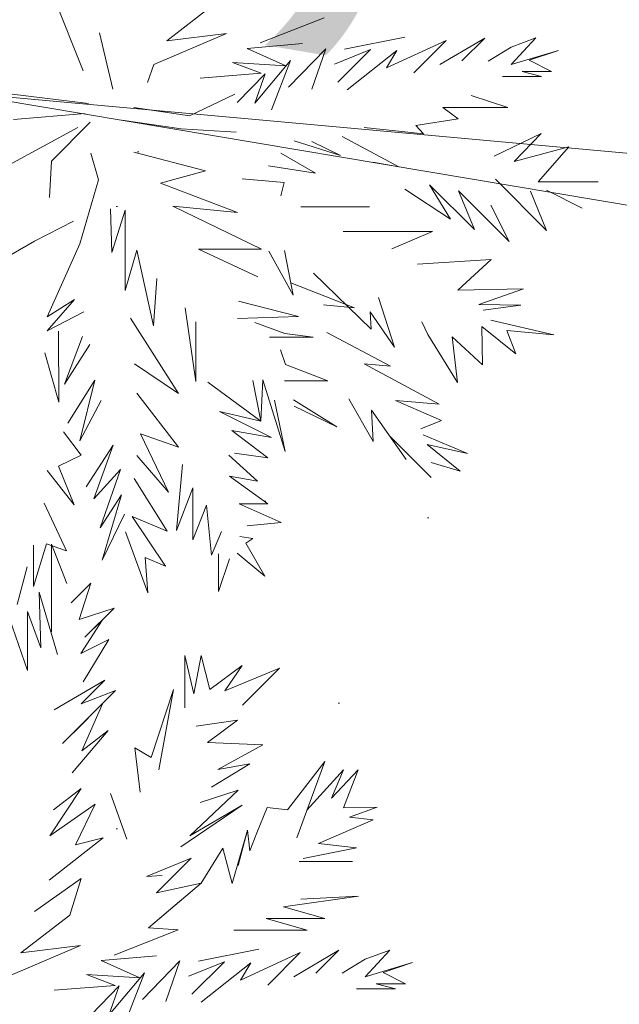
# Model space of a CAD drawing. Header units: millimetres. Extents: x 6487905018 to 6488192500, y 5882180700 to 5882375224.
# Tile 139 of 256: x 6488051770 to 6488052689, y 5882250765 to 5882252275. Entities that reach past the tile are written whole.
import ezdxf
from ezdxf.xclip import XClip

# ---------------------------------------------------------------- set-up
doc = ezdxf.new("R2010")
doc.units = ezdxf.units.MM
doc.header["$MEASUREMENT"] = 0
doc.header["$XCLIPFRAME"] = 2
for name, pattern in [('Dashed', [600, 300, -300]), ('Przerywana', [2400, 1200, -1200]), ('Wipeout_Contour', [1000, 0, -1000])]:
    doc.linetypes.add(name, pattern=pattern)
for name, color, linetype, lineweight in [('drzewa_Nr_pióra__154', 94, 'Continuous', 5), ('linie plan_Nr_pióra__2', 160, 'Continuous', 25), ('przewod_telekomunikacyjny__linia__Nr_pióra__1', 7, 'Continuous', 0), ('teren zielony_Nr_pióra__157', 93, 'Continuous', 0), ('Wymiarowanie_Nr_pióra__1', 7, 'Continuous', 0), ('Zamość 06.10._2_przewod_telekomunikacyjny__linia__Nr_pióra__30', 7, 'Continuous', 5), ('ZBIORNIK_Nr_pióra__81', 182, 'Continuous', 5)]:
    doc.layers.add(name, color=color, linetype=linetype, lineweight=lineweight)
for name, color, linetype in [('Mapa cyfrowa', 7, 'Continuous'), ('przewod_telekomunikacyjny__linia_', 7, 'Continuous'), ('Wymiarowanie', 7, 'Continuous'), ('Zamość 06.10._2_Mapa cyfrowa', 7, 'Continuous')]:
    doc.layers.add(name, color=color, linetype=linetype)
doc.styles.add('GENERATED_STYLE_2', font='txt')
doc.dimstyles.new('GENERATED_STYLE__1', dxfattribs={"dimtxt": 750, "dimasz": 570, "dimexe": 0.18, "dimexo": 0, "dimgap": 0.09, "dimtad": 1, "dimlfac": 0.001, "dimzin": 0, "dimdsep": 46, "dimtxsty": 'GENERATED_STYLE_2', "dimblk": 'ARROWHEAD_11', "dimblk1": 'ARROWHEAD_11', "dimblk2": 'ARROWHEAD_11', "dimcen": 0.09, "dimclrd": 7, "dimclre": 7, "dimclrt": 7, "dimazin": 0, "dimtfac": 1, "dimtdec": 4, "dimtmove": 2, "dimatfit": 3, "dimfxl": 0, "dimtolj": 1, "dimtzin": 0, "dimarcsym": 0})
doc.dimstyles.new('GENERATED_STYLE__10', dxfattribs={"dimtxt": 600.000024, "dimasz": 917.874396, "dimexe": 0.18, "dimexo": 40, "dimgap": 0.09, "dimtad": 1, "dimtih": 1, "dimtoh": 1, "dimdec": 0, "dimlfac": 0.1, "dimzin": 0, "dimdsep": 46, "dimtxsty": 'GENERATED_STYLE_2', "dimblk": 'ARROWHEAD_5', "dimblk1": 'ARROWHEAD_5', "dimblk2": 'ARROWHEAD_5', "dimcen": 0.09, "dimclrd": 7, "dimclre": 7, "dimclrt": 7, "dimazin": 0, "dimtfac": 1, "dimtdec": 4, "dimtmove": 0, "dimatfit": 3, "dimfxl": 0, "dimtolj": 1, "dimtzin": 0, "dimarcsym": 0})
doc.dimstyles.new('GENERATED_STYLE__9', dxfattribs={"dimtxt": 750, "dimasz": 917.874396, "dimexe": 0.18, "dimexo": 40, "dimgap": 0.09, "dimtad": 1, "dimdec": 0, "dimlfac": 0.1, "dimzin": 0, "dimdsep": 46, "dimtxsty": 'GENERATED_STYLE_2', "dimblk": 'ARROWHEAD_5', "dimblk1": 'ARROWHEAD_5', "dimblk2": 'ARROWHEAD_5', "dimcen": 0.09, "dimclrd": 7, "dimclre": 7, "dimclrt": 7, "dimazin": 0, "dimtfac": 1, "dimtdec": 4, "dimtmove": 2, "dimatfit": 3, "dimfxl": 0, "dimtolj": 1, "dimtzin": 0, "dimarcsym": 0})

# ---------------------------------------------------------------- blocks, each defined once
blk = doc.blocks.new('Rysunek_1_2')
at = {"color": 254, "linetype": 'Wipeout_Contour', "lineweight": 0, "ltscale": 70061284114.24681}
blk.add_wipeout([(6487915525.867126, 5882181505.900702), (6488146644.289524, 5882181505.900702), (6488146644.289524, 5882373115.540435), (6488107628.768834, 5882373115.540435), (6488107628.768834, 5882320263.490532), (6488101226.436201, 5882320263.490532), (6488101226.436201, 5882373115.540435), (6487915525.867126, 5882373115.540435)], dxfattribs=at).dxf.layer = 'Zamość 06.10._2_Mapa cyfrowa'
at = {"layer": 'Zamość 06.10._2_przewod_telekomunikacyjny__linia__Nr_pióra__30', "linetype": 'Continuous', "flags": 128}
blk.add_lwpolyline([(6488028310, 5882260090), (6488039840, 5882253240), (6488053690.000001, 5882251980.000001), (6488059920, 5882250860), (6488076980.000001, 5882252650.000001), (6488098433.525442, 5882255650.861228)], dxfattribs=at)
blk = doc.blocks.new('*D73', base_point=(6488045394.921593, 5882250647.102998))
at = {"layer": 'Wymiarowanie_Nr_pióra__1', "linetype": 'Continuous'}
for points in [[(6488049541.842549, 5882252547.629494), (6488049530.424479, 5882252605.032008), (6488049497.908566, 5882252653.695511), (6488049449.245064, 5882252686.211423), (6488049391.842549, 5882252697.629494), (6488049334.440034, 5882252686.211423), (6488049285.776532, 5882252653.695511), (6488049253.260619, 5882252605.032008), (6488049241.842549, 5882252547.629494), (6488049253.260619, 5882252490.226978), (6488049285.776532, 5882252441.563477), (6488049334.440034, 5882252409.047564), (6488049391.842549, 5882252397.629494), (6488049449.245064, 5882252409.047564), (6488049497.908566, 5882252441.563477), (6488049530.424479, 5882252490.226978)], [(6488054472.427137, 5882251717.367123), (6488054461.009068, 5882251774.769637), (6488054428.493155, 5882251823.43314), (6488054379.829652, 5882251855.949052), (6488054322.427137, 5882251867.367123), (6488054265.024622, 5882251855.949052), (6488054216.36112, 5882251823.43314), (6488054183.845207, 5882251774.769637), (6488054172.427137, 5882251717.367123), (6488054183.845207, 5882251659.964607), (6488054216.36112, 5882251611.301105), (6488054265.024622, 5882251578.785192), (6488054322.427137, 5882251567.367123), (6488054379.829652, 5882251578.785192), (6488054428.493155, 5882251611.301105), (6488054461.009068, 5882251659.964607)]]:
    blk.add_hatch(color=256, dxfattribs=at).paths.add_polyline_path(points)
for p, q in [((6488054174.5096, 5882251742.274993), (6488049539.760087, 5882252522.721622)), ((6488054415.831655, 5882252272.057888), (6488054347.335009, 5882251865.28466)), ((6488054618.262213, 5882251667.55138), (6488054470.344675, 5882251692.459251)), ((6488054297.519266, 5882251569.449585), (6488054229.02262, 5882251162.676356))]:
    blk.add_line(p, q, dxfattribs=at)
blk.add_circle((6488054322.427137, 5882251717.367123), 150, dxfattribs=at)
at = {"layer": 'Wymiarowanie_Nr_pióra__1', "insert": (6488051501.046564, 5882252344.571882), "char_height": 750, "attachment_point": 7, "rotation": 350.441619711, "style": 'GENERATED_STYLE_2'}
blk.add_mtext('\\A1;{\\fArial|b1|i0|c238|p38;5,00}', dxfattribs=at)
blk = doc.blocks.new('ARROWHEAD_11')
at = {"color": 0, "linetype": 'Continuous', "lineweight": 0}
blk.add_line((0, 0), (-1, 0), dxfattribs=at)
at = {"color": 0, "linetype": 'Continuous', "lineweight": 0, "const_width": 0.25, "flags": 128}
blk.add_lwpolyline([(-0.125, 0, 1), (0.125, 0, 1)], format="xyb", close=True, dxfattribs=at)
blk = doc.blocks.new('*D75', base_point=(6488045394.921593, 5882250647.102998))
at = {"layer": 'Wymiarowanie_Nr_pióra__1', "linetype": 'Continuous'}
for points in [[(6488060230.552193, 5882248902.391357), (6488060219.134123, 5882248959.793873), (6488060186.61821, 5882249008.457375), (6488060137.954707, 5882249040.973288), (6488060080.552193, 5882249052.391357), (6488060023.149677, 5882249040.973288), (6488059974.486176, 5882249008.457375), (6488059941.970263, 5882248959.793873), (6488059930.552193, 5882248902.391357), (6488059941.970263, 5882248844.988843), (6488059974.486176, 5882248796.32534), (6488060023.149677, 5882248763.809427), (6488060080.552193, 5882248752.391357), (6488060137.954707, 5882248763.809427), (6488060186.61821, 5882248796.32534), (6488060219.134123, 5882248844.988843)], [(6488059031.653335, 5882241782.627208), (6488059020.235264, 5882241840.029723), (6488058987.719352, 5882241888.693226), (6488058939.055849, 5882241921.209138), (6488058881.653335, 5882241932.627208), (6488058824.250819, 5882241921.209138), (6488058775.587317, 5882241888.693226), (6488058743.071404, 5882241840.029723), (6488058731.653335, 5882241782.627208), (6488058743.071404, 5882241725.224693), (6488058775.587317, 5882241676.561191), (6488058824.250819, 5882241644.045279), (6488058881.653335, 5882241632.627208), (6488058939.055849, 5882241644.045279), (6488058987.719352, 5882241676.561191), (6488059020.235264, 5882241725.224693)]]:
    blk.add_hatch(color=256, dxfattribs=at).paths.add_polyline_path(points)
for p, q in [((6488060130.367934, 5882249198.226433), (6488060105.460064, 5882249050.308895)), ((6488059525.861426, 5882248995.795874), (6488059932.634655, 5882248927.299229)), ((6488060228.46973, 5882248877.483486), (6488060635.242959, 5882248808.986841)), ((6488060055.644321, 5882248754.47382), (6488058906.561206, 5882241930.544745))]:
    blk.add_line(p, q, dxfattribs=at)
blk.add_circle((6488060080.552193, 5882248902.391357), 150, dxfattribs=at)
at = {"layer": 'Wymiarowanie_Nr_pióra__1', "insert": (6488059329.541573, 5882245345.779008), "char_height": 750, "attachment_point": 7, "rotation": 80.441619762, "style": 'GENERATED_STYLE_2'}
blk.add_mtext('\\A1;{\\fArial|b1|i0|c238|p38;7,22}', dxfattribs=at)
blk = doc.blocks.new('*D77', base_point=(6488045394.921593, 5882250647.102998))
at = {"layer": 'przewod_telekomunikacyjny__linia__Nr_pióra__1', "linetype": 'Continuous'}
blk.add_hatch(color=256, dxfattribs=at).paths.add_polyline_path([(6488057351.020344, 5882262834.607491), (6488056625.094238, 5882262197.391973), (6488057040.957753, 5882261919.79958)])
for p, q in [((6488057351.020344, 5882262834.607491), (6488056625.094238, 5882262197.391973)), ((6488057351.020344, 5882262834.607491), (6488057040.957753, 5882261919.79958)), ((6488057040.957753, 5882261919.79958), (6488056625.094238, 5882262197.391973)), ((6488056833.025996, 5882262058.595777), (6488046247.324568, 5882246200.066916)), ((6488046247.324568, 5882246200.066916), (6488053285.437386, 5882256743.923269)), ((6488049023.248511, 5882250108.702061), (6488049023.248511, 5882250608.702061)), ((6488048773.248511, 5882250358.702061), (6488049273.248511, 5882250358.702061))]:
    blk.add_line(p, q, dxfattribs=at)
at = {"layer": 'przewod_telekomunikacyjny__linia__Nr_pióra__1', "insert": (6488051112.822264, 5882253874.06099), "char_height": 750, "attachment_point": 7, "rotation": 56.276556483, "style": 'GENERATED_STYLE_2'}
blk.add_mtext('\\A1;{\\fArial|b1|i0|c238|p38;R 1\xa0500}', dxfattribs=at)
blk = doc.blocks.new('ARROWHEAD_5')
at = {"color": 0, "linetype": 'Continuous', "lineweight": 0}
blk.add_line((0, 0), (-1, 0), dxfattribs=at)
blk.add_solid([(-1, 0.2679), (0, 0), (-1, -0.2679), (-1, 0.2679)], dxfattribs=at)
blk = doc.blocks.new('*D79', base_point=(6488045394.921593, 5882250647.102998))
at = {"layer": 'Wymiarowanie_Nr_pióra__1', "linetype": 'Continuous'}
blk.add_hatch(color=256, dxfattribs=at).paths.add_polyline_path([(6488063680.254711, 5882253548.085899), (6488062715.420314, 5882253593.987003), (6488062821.733109, 5882253105.42013)])
for p, q in [((6488063680.254711, 5882253548.085899), (6488062715.420314, 5882253593.987003)), ((6488062821.733109, 5882253105.42013), (6488062715.420314, 5882253593.987003)), ((6488063680.254711, 5882253548.085899), (6488062821.733109, 5882253105.42013)), ((6488062768.576711, 5882253349.703567), (6488057266.319777, 5882252152.405216)), ((6488057266.319777, 5882252152.405216), (6488054914.661612, 5882252152.405216)), ((6488049023.248511, 5882250108.702061), (6488049023.248511, 5882250608.702061)), ((6488048773.248511, 5882250358.702061), (6488049273.248511, 5882250358.702061))]:
    blk.add_line(p, q, dxfattribs=at)
at = {"layer": 'Wymiarowanie_Nr_pióra__1', "insert": (6488054914.661612, 5882252272.405221), "char_height": 600.00002384, "attachment_point": 7, "style": 'GENERATED_STYLE_2'}
blk.add_mtext('\\A1;{\\fArial|b1|i0|c238|p38;1\xa0500}', dxfattribs=at)

msp = doc.modelspace()

# ---------------------------------------------------------------- block references
at = {"layer": 'Mapa cyfrowa', "color": 22, "linetype": 'Continuous', "lineweight": 5}
ref = msp.add_blockref('Rysunek_1_2', (0, 0), dxfattribs=at)
XClip(ref).set_block_clipping_path([(6487915525.8671264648, 5882181505.9007024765), (6488146644.2895231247, 5882181505.9007024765), (6488146644.2895231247, 5882373115.5404348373), (6488107628.7688331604, 5882373115.5404348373), (6488107628.7688331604, 5882320263.4905319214), (6488101226.4362001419, 5882320263.4905319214), (6488101226.4362001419, 5882373115.5404348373), (6487915525.8671264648, 5882373115.5404348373)])

# ---------------------------------------------------------------- next in the draw order: hatches: boundary and pattern name
at = {"layer": 'teren zielony_Nr_pióra__157', "linetype": 'Continuous'}
h = msp.add_hatch(dxfattribs=at)
h.set_pattern_fill('płyty_kamienne', color=256, style=0, pattern_type=2)
h.set_pattern_definition([(45, (6488045394.9, 5882252147.1), (-477.297, 477.297), [0, -450, 0, -675]), (110, (6488046894.9, 5882252147.1), (634.293, 230.864), [0, -330, 0, -570])])
h.paths.add_polyline_path([(6488047566.699059, 5882255932.5327), (6488045555.029326, 5882243354.950158), (6488046140.947524, 5882232527.375745, 0.2070569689), (6488048206.599371, 5882228254.370432, 0.0243137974), (6488049407.91275, 5882227454.239101, 0.0023663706), (6488049528.889167, 5882227382.669014), (6488050419.958063, 5882227639.987889), (6488050422.409745, 5882227655.31354), (6488050730.000001, 5882229610.000001), (6488051058.251553, 5882231630.009551), (6488051118.989788, 5882232009.688929), (6488053911.431513, 5882249465.456784), (6488055989.23284, 5882262453.952582), (6488056194.365236, 5882263736.503895), (6488052143.069927, 5882263733.65154), (6488050824.942152, 5882255492.308228, 0.0532631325)])

# ---------------------------------------------------------------- next in the draw order: linework, layer by layer
at = {"layer": 'drzewa_Nr_pióra__154', "linetype": 'Continuous'}
for p, q in [((6488051866.897456, 5882252196.473732), (6488051818.919866, 5882252316.841033)), ((6488051995.295794, 5882252242.741512), (6488052070.309329, 5882252300.76167)), ((6488052138.199221, 5882252239.555532), (6488052236.307543, 5882252277.986515)), ((6488051892.089963, 5882252254.803891), (6488051912.553432, 5882252168.335234)), ((6488052086.400254, 5882252254.012095), (6488051974.937274, 5882252206.55959)), ((6488051995.295794, 5882252242.741512), (6488052086.400254, 5882252254.012095)), ((6488052267.608308, 5882252229.977592), (6488052359.932744, 5882252248.302481)), ((6488052482.483312, 5882252246.96662), (6488052413.689878, 5882252206.340577)), ((6488052447.274074, 5882252211.757382), (6488052482.483312, 5882252246.96662)), ((6488052523.109355, 5882252206.340577), (6488052560.934083, 5882252247.05795)), ((6488052560.934083, 5882252247.05795), (6488052523.197137, 5882252233.023891)), ((6488052118.117514, 5882252230.976129), (6488052202.925149, 5882252238.481292)), ((6488052177.525948, 5882252204.310702), (6488052118.117514, 5882252230.976129)), ((6488052181.429162, 5882252171.42757), (6488052238.896389, 5882252230.443113)), ((6488052238.896389, 5882252230.443113), (6488052217.601506, 5882252168.422936)), ((6488052423.440128, 5882252243.174857), (6488052331.855633, 5882252201.033338)), ((6488052373.605515, 5882252193.340243), (6488052423.440128, 5882252243.174857)), ((6488052523.197137, 5882252233.023891), (6488052487.673391, 5882252211.626488)), ((6488052307.557282, 5882252229.329877), (6488052252.000697, 5882252206.939887)), ((6488052257.254685, 5882252179.449827), (6488052307.557282, 5882252229.329877)), ((6488052347.703064, 5882252227.713236), (6488052271.769565, 5882252167.339575)), ((6488052331.855633, 5882252201.033338), (6488052347.703064, 5882252227.713236)), ((6488052595.694553, 5882252228.0078), (6488052523.109355, 5882252206.340577)), ((6488052550.544871, 5882252212.968383), (6488052595.694553, 5882252228.0078)), ((6488051974.937274, 5882252206.55959), (6488051965.288947, 5882252178.562342)), ((6488052139.682775, 5882252193.024603), (6488052095.923219, 5882252209.632377)), ((6488052095.923219, 5882252209.632377), (6488052177.525948, 5882252204.310702)), ((6488052184.854562, 5882252212.366275), (6488052130.07358, 5882252147.158139)), ((6488052155.794084, 5882252136.894541), (6488052184.854562, 5882252212.366275)), ((6488052584.860942, 5882252195.488599), (6488052550.544871, 5882252212.968383)), ((6488052046.090867, 5882252185.601619), (6488052139.682775, 5882252193.024603)), ((6488052145.813624, 5882252192.176556), (6488052103.146365, 5882252148.018163)), ((6488052130.07358, 5882252147.158139), (6488052145.813624, 5882252192.176556)), ((6488052509.692142, 5882252187.799313), (6488052569.693886, 5882252187.799313)), ((6488052569.693886, 5882252187.799313), (6488052539.781926, 5882252195.488599)), ((6488052539.781926, 5882252195.488599), (6488052584.860942, 5882252195.488599)), ((6488051874.815055, 5882252146.58954), (6488051757.812049, 5882252160.6299)), ((6488052099.314865, 5882252160.894939), (6488052029.633432, 5882252127.473848)), ((6488052461.68044, 5882252158.58516), (6488052517.69255, 5882252140.255546)), ((6488052029.633432, 5882252127.473848), (6488051944.366736, 5882252140.167245)), ((6488052517.69255, 5882252140.255546), (6488052418.023322, 5882252140.255546)), ((6488052418.023322, 5882252140.255546), (6488052441.747022, 5882252123.05628)), ((6488051870.134934, 5882252130.989139), (6488051759.883643, 5882252121.95247)), ((6488051753.443937, 5882252052.467121), (6488051858.638448, 5882252109.927334)), ((6488051818.202209, 5882252058.258806), (6488051877.733338, 5882252117.789935)), ((6488052016.927894, 5882252107.779376), (6488051926.296378, 5882252120.734475)), ((6488052388.574965, 5882252099.762255), (6488052297.77631, 5882252109.942564)), ((6488052441.747022, 5882252123.05628), (6488052376.848547, 5882252112.746494)), ((6488052376.848547, 5882252112.746494), (6488052388.574965, 5882252099.762255)), ((6488052101.52008, 5882252102.762814), (6488052016.927894, 5882252107.779376)), ((6488052263.76872, 5882252096.021084), (6488052351.06676, 5882252049.514713)), ((6488052569.268899, 5882252100.544678), (6488052496.999404, 5882252065.69401)), ((6488052527.42453, 5882252057.623274), (6488052569.268899, 5882252100.544678)), ((6488052190.517477, 5882252089.337571), (6488052261.230444, 5882252066.971199)), ((6488052261.230444, 5882252066.971199), (6488052217.601506, 5882252088.25421)), ((6488052611.465981, 5882252080.298237), (6488052527.42453, 5882252057.623274)), ((6488052564.290369, 5882252026.383251), (6488052611.465981, 5882252080.298237)), ((6488051890.148393, 5882252029.198204), (6488051878.683954, 5882252070.189177)), ((6488051944.516833, 5882252071.905459), (6488052054.189796, 5882252043.010426)), ((6488052222.917202, 5882252039.649492), (6488052170.104432, 5882252070.541786)), ((6488051815.202579, 5882252002.32308), (6488051818.202209, 5882252058.258806)), ((6488052150.942149, 5882252051.094286), (6488052222.917202, 5882252039.649492)), ((6488052351.06676, 5882252049.514713), (6488052311.032963, 5882252056.603562)), ((6488052054.189796, 5882252043.010426), (6488051985.640303, 5882252024.419681)), ((6488051861.523514, 5882251931.34561), (6488051890.148393, 5882252029.198204)), ((6488051985.640303, 5882252024.419681), (6488052103.522182, 5882251979.298625)), ((6488052174.914188, 5882252025.21714), (6488052110.50591, 5882252030.876167)), ((6488052170.104739, 5882252004.711428), (6488052174.914188, 5882252025.21714)), ((6488052429.951595, 5882251968.923735), (6488052398.052498, 5882252021.890336)), ((6488052398.052498, 5882252021.890336), (6488052466.569458, 5882251953.373376)), ((6488052498.786781, 5882252030.546653), (6488052577.426201, 5882251951.907233)), ((6488052656.395135, 5882252026.383251), (6488052564.290369, 5882252026.383251)), ((6488052359.862717, 5882252015.150963), (6488052429.951595, 5882251968.923735)), ((6488052466.569458, 5882251953.373376), (6488052442.339464, 5882252012.759359)), ((6488052442.339464, 5882252012.759359), (6488052520.090776, 5882251935.008047)), ((6488052577.426201, 5882251951.907233), (6488052552.643212, 5882252012.225553)), ((6488052577.183392, 5882252013.39047), (6488052631.6841, 5882251985.947013)), ((6488052631.6841, 5882251985.947013), (6488052577.183392, 5882252013.39047)), ((6488052103.522182, 5882251979.298625), (6488052004.360784, 5882251988.850767)), ((6488052004.360784, 5882251988.850767), (6488052140.315795, 5882251923.112592)), ((6488052520.090776, 5882251935.008047), (6488052491.6287, 5882251990.497742)), ((6488051908.886331, 5882251985.106671), (6488051910.758379, 5882251917.712939)), ((6488051910.758379, 5882251917.712939), (6488051931.47793, 5882251982.708432)), ((6488051931.47793, 5882251982.708432), (6488051931.47793, 5882251859.679448)), ((6488052200.364219, 5882251988.19347), (6488052305.947732, 5882251988.19347)), ((6488051792.444939, 5882251935.464115), (6488051852.067417, 5882251965.907762)), ((6488052402.545413, 5882251950.003689), (6488052265.511493, 5882251950.003689)), ((6488052340.191252, 5882251923.78588), (6488052402.545413, 5882251950.003689)), ((6488051697.282494, 5882251880.862713), (6488051792.444939, 5882251935.464115)), ((6488051811.602231, 5882251819.022724), (6488051861.523514, 5882251931.34561)), ((6488051931.47793, 5882251859.679448), (6488051949.30618, 5882251921.562221)), ((6488051949.30618, 5882251921.562221), (6488051974.926097, 5882251805.667798)), ((6488052140.315795, 5882251923.112592), (6488052043.673793, 5882251923.112592)), ((6488052043.673793, 5882251923.112592), (6488052134.501208, 5882251880.805451)), ((6488052188.881182, 5882251852.364437), (6488052151.443826, 5882251920.233116)), ((6488052175.459915, 5882251921.262671), (6488052188.881182, 5882251852.364437)), ((6488052492.403722, 5882251907.320992), (6488052379.578638, 5882251900.153098)), ((6488052441.314539, 5882251860.003515), (6488052492.403722, 5882251907.320992)), ((6488052308.486303, 5882251800.147694), (6488052219.811643, 5882251886.001775)), ((6488051974.926097, 5882251805.667798), (6488051979.602924, 5882251878.273763)), ((6488052282.843574, 5882251833.224792), (6488052185.148087, 5882251871.528324)), ((6488052541.825791, 5882251862.391838), (6488052441.314539, 5882251860.003515)), ((6488052473.346697, 5882251838.416323), (6488052541.825791, 5882251862.391838)), ((6488051853.338653, 5882251845.82346), (6488051811.602231, 5882251819.022724)), ((6488051811.69483, 5882251797.899505), (6488051853.338653, 5882251845.82346)), ((6488052197.147166, 5882251819.702622), (6488052105.055203, 5882251843.24411)), ((6488052235.528532, 5882251837.512481), (6488052282.843574, 5882251833.224792)), ((6488052319.426477, 5882251848.913092), (6488052344.183062, 5882251772.996526)), ((6488052537.955314, 5882251837.088475), (6488052473.346697, 5882251838.416323)), ((6488051867.763674, 5882251826.822925), (6488051811.69483, 5882251797.899505)), ((6488052023.424296, 5882251833.170532), (6488052039.368083, 5882251720.116183)), ((6488052344.183062, 5882251772.996526), (6488052306.634255, 5882251827.038795)), ((6488052306.634255, 5882251827.038795), (6488052308.486303, 5882251800.147694)), ((6488052480.331943, 5882251829.341909), (6488052537.955314, 5882251837.088475)), ((6488052012.813596, 5882251701.744231), (6488051939.525517, 5882251817.462684)), ((6488052039.368083, 5882251720.116183), (6488052039.368083, 5882251811.846539)), ((6488052103.579332, 5882251816.622342), (6488052197.147166, 5882251819.702622)), ((6488052176.14426, 5882251793.831343), (6488052129.975631, 5882251810.474609)), ((6488052395.441753, 5882251791.93518), (6488052386.216896, 5882251811.386849)), ((6488052588.458478, 5882251791.487959), (6488052491.974017, 5882251814.217888)), ((6488051829.291163, 5882251688.577526), (6488051829.068945, 5882251797.435808)), ((6488052219.602601, 5882251788.180674), (6488052176.14426, 5882251793.831343)), ((6488052338.180395, 5882251743.492278), (6488052240.221861, 5882251795.446174)), ((6488052478.199196, 5882251804.577823), (6488052478.924975, 5882251745.576037)), ((6488052478.199196, 5882251804.577823), (6488052530.050577, 5882251762.284008)), ((6488052530.050577, 5882251762.284008), (6488052516.571831, 5882251798.227332)), ((6488052516.571831, 5882251798.227332), (6488052588.458478, 5882251791.487959)), ((6488051838.122912, 5882251716.060079), (6488051865.866459, 5882251789.078957)), ((6488052152.520878, 5882251788.180674), (6488052219.602601, 5882251788.180674)), ((6488052440.735194, 5882251718.618545), (6488052395.441753, 5882251791.93518)), ((6488052478.924975, 5882251745.576037), (6488052432.587884, 5882251788.736059)), ((6488052432.587884, 5882251788.736059), (6488052440.735194, 5882251718.618545)), ((6488051808.04534, 5882251763.859707), (6488051829.291163, 5882251688.577526)), ((6488051877.123915, 5882251776.901642), (6488051838.122912, 5882251716.060079)), ((6488052177.089647, 5882251746.199336), (6488052169.454741, 5882251768.88072)), ((6488051945.765677, 5882251747.26088), (6488052012.813596, 5882251701.744231)), ((6488052412.577349, 5882251685.058154), (6488052297.590669, 5882251747.170519)), ((6488052297.590669, 5882251747.170519), (6488052338.180395, 5882251743.492278)), ((6488052242.110891, 5882251721.167377), (6488052177.089647, 5882251746.199336)), ((6488051884.924115, 5882251722.30024), (6488051843.582683, 5882251656.307208)), ((6488051861.832151, 5882251629.184619), (6488051884.924115, 5882251722.30024)), ((6488052139.148246, 5882251659.370302), (6488052058.088564, 5882251719.180159)), ((6488052127.020757, 5882251721.794919), (6488052139.148246, 5882251659.370302)), ((6488052139.148246, 5882251659.370302), (6488052142.31618, 5882251722.41951)), ((6488052142.31618, 5882251722.41951), (6488052176.589208, 5882251612.5691)), ((6488052175.307389, 5882251721.167377), (6488052242.110891, 5882251721.167377)), ((6488052012.947035, 5882251619.416412), (6488051948.885758, 5882251702.019718)), ((6488051894.284355, 5882251691.099438), (6488051861.832151, 5882251629.184619)), ((6488052176.589208, 5882251612.5691), (6488052160.117354, 5882251691.680507)), ((6488052255.799771, 5882251650.444859), (6488052189.072681, 5882251691.883264)), ((6488052274.042674, 5882251693.304477), (6488052311.219076, 5882251628.192004)), ((6488052416.080113, 5882251660.330494), (6488052345.639904, 5882251691.124025)), ((6488052345.639904, 5882251691.124025), (6488052412.577349, 5882251685.058154)), ((6488052076.101062, 5882251674.069291), (6488052139.148246, 5882251659.370302)), ((6488052155.82432, 5882251634.093469), (6488052076.101062, 5882251674.069291)), ((6488052190.198784, 5882251682.35661), (6488052255.799771, 5882251650.444859)), ((6488052311.219076, 5882251628.192004), (6488052308.840986, 5882251676.279307)), ((6488052308.840986, 5882251676.279307), (6488052361.849533, 5882251600.629529)), ((6488052384.752222, 5882251647.374566), (6488052416.080113, 5882251660.330494)), ((6488051863.723092, 5882251607.255253), (6488051836.562872, 5882251642.738195)), ((6488052149.895838, 5882251602.881985), (6488052094.561856, 5882251645.099402)), ((6488052094.561856, 5882251645.099402), (6488052155.82432, 5882251634.093469)), ((6488051997.593582, 5882251550.412066), (6488051954.545467, 5882251639.948515)), ((6488051954.545467, 5882251639.948515), (6488052012.947035, 5882251619.416412)), ((6488052361.849533, 5882251600.629529), (6488052336.777983, 5882251636.409744)), ((6488052336.777983, 5882251636.409744), (6488052400.443945, 5882251572.743782)), ((6488052455.917473, 5882251609.524883), (6488052388.250459, 5882251638.442178)), ((6488051913.004836, 5882251622.457674), (6488051871.355965, 5882251558.374707)), ((6488051883.042228, 5882251539.970781), (6488051913.004836, 5882251622.457674)), ((6488052444.685184, 5882251582.567391), (6488052394.080853, 5882251623.554863)), ((6488052394.080853, 5882251623.554863), (6488052455.917473, 5882251609.524883)), ((6488051829.280909, 5882251590.022217), (6488051863.723092, 5882251607.255253)), ((6488051948.924544, 5882251606.652743), (6488051997.593582, 5882251550.412066)), ((6488052133.970431, 5882251567.401411), (6488052090.162396, 5882251607.117125)), ((6488052098.787873, 5882251610.158051), (6488052149.895838, 5882251602.881985)), ((6488052400.173898, 5882251595.720678), (6488052444.685184, 5882251582.567391)), ((6488051811.602231, 5882251583.456672), (6488051853.171935, 5882251531.123318)), ((6488051853.171935, 5882251531.123318), (6488051829.280909, 5882251590.022217)), ((6488051923.925117, 5882251585.016712), (6488051883.042228, 5882251539.970781)), ((6488051892.705495, 5882251495.78581), (6488051923.925117, 5882251585.016712)), ((6488052019.087562, 5882251592.816913), (6488052009.727322, 5882251491.414308)), ((6488051995.393641, 5882251490.462625), (6488051944.885161, 5882251571.477873)), ((6488052150.134547, 5882251532.229311), (6488052090.943844, 5882251574.838216)), ((6488052090.943844, 5882251574.838216), (6488052133.970431, 5882251567.401411)), ((6488052009.727322, 5882251491.414308), (6488052034.787184, 5882251556.911488)), ((6488052034.787184, 5882251556.911488), (6488052034.787184, 5882251477.373946)), ((6488051925.485157, 5882251546.01571), (6488051892.705495, 5882251495.78581)), ((6488051895.844396, 5882251446.173145), (6488051925.485157, 5882251546.01571)), ((6488051841.242992, 5882251460.213506), (6488051806.922111, 5882251533.53539)), ((6488052034.787184, 5882251477.373946), (6488052055.709795, 5882251530.45251)), ((6488052055.709795, 5882251530.45251), (6488052063.566813, 5882251453.584117)), ((6488052105.866682, 5882251532.379514), (6488052150.134547, 5882251532.229311)), ((6488052170.617343, 5882251503.941371), (6488052105.866682, 5882251532.379514)), ((6488051930.165277, 5882251516.374949), (6488051895.844396, 5882251446.173145)), ((6488051993.147183, 5882251436.54764), (6488051941.875793, 5882251512.871284)), ((6488051941.875793, 5882251512.871284), (6488051995.393641, 5882251490.462625)), ((6488052118.06741, 5882251498.768659), (6488052170.617343, 5882251503.941371)), ((6488051931.736999, 5882251489.38498), (6488051966.189691, 5882251396.111401)), ((6488052063.566813, 5882251453.584117), (6488052079.160857, 5882251489.933185)), ((6488052126.793007, 5882251479.374253), (6488052107.060577, 5882251482.183493)), ((6488052116.405356, 5882251471.823623), (6488052126.793007, 5882251479.374253)), ((6488051790.505475, 5882251405.612103), (6488051810.753726, 5882251470.838415)), ((6488051790.505475, 5882251469.222267), (6488051790.505475, 5882251405.612103)), ((6488051810.753726, 5882251470.838415), (6488051841.242992, 5882251460.213506)), ((6488051818.145303, 5882251335.973823), (6488051818.145303, 5882251470.526185)), ((6488051818.145303, 5882251470.526185), (6488051841.67546, 5882251410.282065)), ((6488052145.450809, 5882251421.212503), (6488052116.405356, 5882251471.823623)), ((6488051966.189691, 5882251396.111401), (6488051961.696775, 5882251450.026386)), ((6488051961.696775, 5882251450.026386), (6488051993.147183, 5882251436.54764)), ((6488052074.518874, 5882251398.170653), (6488052074.518874, 5882251455.892137)), ((6488052091.073498, 5882251448.247367), (6488052074.518874, 5882251398.170653)), ((6488052102.977894, 5882251456.93011), (6488052145.450809, 5882251421.212503)), ((6488051765.801918, 5882251377.963184), (6488051780.844826, 5882251435.711376)), ((6488051848.198641, 5882251380.39383), (6488051878.749426, 5882251410.944615)), ((6488051878.749426, 5882251410.944615), (6488051860.495321, 5882251354.841211)), ((6488051801.792812, 5882251311.609621), (6488051799.522585, 5882251396.929358)), ((6488051799.522585, 5882251396.929358), (6488051827.398107, 5882251301.091793)), ((6488051749.396103, 5882251369.993563), (6488051781.304129, 5882251276.68463)), ((6488051860.495321, 5882251354.841211), (6488051914.500344, 5882251372.59363)), ((6488051914.500344, 5882251372.59363), (6488051869.638447, 5882251327.731732)), ((6488051781.304129, 5882251276.68463), (6488051781.304129, 5882251367.077005)), ((6488051781.304129, 5882251367.077005), (6488051801.792812, 5882251311.609621)), ((6488051863.475074, 5882251303.016397), (6488051896.506624, 5882251354.599909)), ((6488051896.506624, 5882251354.599909), (6488051869.638447, 5882251327.731732)), ((6488051906.381979, 5882251324.506434), (6488051863.475074, 5882251303.016397)), ((6488051866.87353, 5882251259.351465), (6488051906.381979, 5882251324.506434)), ((6488052022.668444, 5882251219.459498), (6488052022.668444, 5882251299.795399)), ((6488052022.668444, 5882251299.795399), (6488052036.686262, 5882251240.808087)), ((6488052036.686262, 5882251240.808087), (6488052047.908815, 5882251299.795399)), ((6488052047.908815, 5882251299.795399), (6488052060.933112, 5882251247.528284)), ((6488052110.830993, 5882251284.483972), (6488052060.933112, 5882251247.528284)), ((6488052084.270427, 5882251245.674423), (6488052110.830993, 5882251284.483972)), ((6488052167.936467, 5882251280.418503), (6488052084.270427, 5882251245.674423)), ((6488052111.042335, 5882251223.524371), (6488052167.936467, 5882251280.418503)), ((6488051900.203241, 5882251262.094054), (6488051822.197973, 5882251216.589622)), ((6488051863.799042, 5882251225.689856), (6488051900.203241, 5882251262.094054)), ((6488051835.198307, 5882251164.588285), (6488051916.450395, 5882251245.840373)), ((6488051916.450395, 5882251245.840373), (6488051863.799042, 5882251225.689856)), ((6488052005.467042, 5882251247.430244), (6488051971.182529, 5882251143.265298)), ((6488051982.610582, 5882251124.498476), (6488052005.467042, 5882251247.430244)), ((6488051897.150589, 5882251226.540567), (6488051851.905078, 5882251181.295056)), ((6488051864.761662, 5882251153.420653), (6488051897.150589, 5882251226.540567)), ((6488052103.585946, 5882251200.398291), (6488052039.869845, 5882251191.488752)), ((6488052057.437572, 5882251166.271626), (6488052103.585946, 5882251200.398291)), ((6488051849.975787, 5882251120.024979), (6488051905.179047, 5882251184.505058)), ((6488051905.179047, 5882251184.505058), (6488051864.761662, 5882251153.420653)), ((6488051971.182529, 5882251143.265298), (6488051946.238846, 5882251158.193305)), ((6488051946.238846, 5882251158.193305), (6488051954.19579, 5882251090.114964)), ((6488052142.260039, 5882251162.761478), (6488052057.437572, 5882251166.271626)), ((6488052073.564174, 5882251125.066995), (6488052142.260039, 5882251162.761478)), ((6488052063.63402, 5882251097.614204), (6488052122.302081, 5882251133.51562)), ((6488052122.302081, 5882251133.51562), (6488052073.564174, 5882251125.066995)), ((6488052237.154189, 5882251137.067677), (6488052180.245385, 5882251062.763237)), ((6488052194.471493, 5882251020.251875), (6488052237.154189, 5882251137.067677)), ((6488052265.815214, 5882251124.571697), (6488052209.945283, 5882251062.601194)), ((6488052288.279791, 5882251124.571697), (6488052247.46983, 5882251080.838099)), ((6488052247.46983, 5882251080.838099), (6488052265.815214, 5882251124.571697)), ((6488052265.985351, 5882251065.996902), (6488052288.279791, 5882251124.571697)), ((6488051815.697806, 5882251022.884645), (6488051863.799042, 5882251095.686516)), ((6488051863.799042, 5882251095.686516), (6488051821.41057, 5882251063.172239)), ((6488051933.882398, 5882251018.005418), (6488051908.817505, 5882251088.117455)), ((6488052030.203774, 5882251023.220794), (6488052104.388621, 5882251093.014277)), ((6488052104.388621, 5882251093.014277), (6488052046.205284, 5882251074.166861)), ((6488051885.077481, 5882251071.897175), (6488051815.697806, 5882251022.884645)), ((6488051855.021319, 5882251009.14185), (6488051885.077481, 5882251071.897175)), ((6488052016.586114, 5882251006.496102), (6488052110.828465, 5882251070.175821)), ((6488052110.828465, 5882251070.175821), (6488052030.203774, 5882251023.220794)), ((6488052317.365857, 5882251067.144047), (6488052265.985351, 5882251065.996902)), ((6488052275.34397, 5882251051.702283), (6488052317.365857, 5882251067.144047)), ((6488052148.790816, 5882251066.790514), (6488052133.281703, 5882251027.625576)), ((6488052180.245385, 5882251062.763237), (6488052148.790816, 5882251066.790514)), ((6488052227.817027, 5882251011.34051), (6488052311.671319, 5882251047.863337)), ((6488052311.671319, 5882251047.863337), (6488052275.34397, 5882251051.702283)), ((6488052095.457794, 5882250950.020555), (6488052118.93986, 5882251031.573923)), ((6488052118.93986, 5882251031.573923), (6488052104.613184, 5882250977.569179)), ((6488052122.294827, 5882250999.880582), (6488052118.93986, 5882251031.573923)), ((6488052133.281703, 5882251027.625576), (6488052122.294827, 5882250999.880582)), ((6488051814.801233, 5882250954.922558), (6488051897.59991, 5882251020.284578)), ((6488051897.59991, 5882251020.284578), (6488051855.021319, 5882251009.14185)), ((6488052285.850801, 5882251004.884109), (6488052227.817027, 5882251011.34051)), ((6488052047.653023, 5882250950.487125), (6488052081.048154, 5882251004.001678)), ((6488052081.048154, 5882251004.001678), (6488052095.457794, 5882250950.020555)), ((6488052203.998246, 5882250988.166018), (6488052285.850801, 5882251004.884109)), ((6488052032.420763, 5882250989.107242), (6488051964.096841, 5882250960.791356)), ((6488051979.175704, 5882250935.862183), (6488052032.420763, 5882250989.107242)), ((6488052198.058362, 5882250983.606919), (6488052279.836886, 5882250983.606919)), ((6488051964.096841, 5882250960.791356), (6488051988.201804, 5882250962.347342)), ((6488051863.534754, 5882250957.738275), (6488051792.102782, 5882250906.988599)), ((6488051846.510204, 5882250901.500194), (6488051863.534754, 5882250957.738275)), ((6488051967.05534, 5882250882.218664), (6488052047.653023, 5882250950.487125)), ((6488052047.653023, 5882250950.487125), (6488051979.175704, 5882250935.862183)), ((6488051967.05534, 5882250882.218664), (6488052018.216784, 5882250925.403577)), ((6488052018.216784, 5882250925.403577), (6488051967.05534, 5882250882.218664)), ((6488052173.786588, 5882250914.309446), (6488052288.822717, 5882250930.393567)), ((6488052288.822717, 5882250930.393567), (6488052200.601227, 5882250925.911338)), ((6488051771.496671, 5882250843.480036), (6488051846.510204, 5882250901.500194)), ((6488052237.154189, 5882250896.192918), (6488052173.786588, 5882250914.309446)), ((6488052210.196697, 5882250878.478165), (6488052147.39677, 5882250896.192918)), ((6488052147.39677, 5882250896.192918), (6488052237.154189, 5882250896.192918)), ((6488051914.400096, 5882250840.294056), (6488052012.508418, 5882250878.725039)), ((6488052012.508418, 5882250878.725039), (6488051967.05534, 5882250882.218664)), ((6488052097.79143, 5882250878.478165), (6488052210.196697, 5882250878.478165)), ((6488051862.60113, 5882250854.750619), (6488051751.13815, 5882250807.298114)), ((6488051771.496671, 5882250843.480036), (6488051862.60113, 5882250854.750619)), ((6488052043.809183, 5882250830.716115), (6488052136.133619, 5882250849.041004)), ((6488052199.641004, 5882250843.913381), (6488052108.056509, 5882250801.771862)), ((6488052149.80639, 5882250794.078767), (6488052199.641004, 5882250843.913381)), ((6488052258.684187, 5882250847.705145), (6488052189.890753, 5882250807.079101)), ((6488052223.474949, 5882250812.495907), (6488052258.684187, 5882250847.705145)), ((6488052299.310231, 5882250807.079101), (6488052337.134959, 5882250847.796474)), ((6488052337.134959, 5882250847.796474), (6488052299.398013, 5882250833.762415)), ((6488051894.31839, 5882250831.714652), (6488051979.126024, 5882250839.219816)), ((6488051953.726823, 5882250805.049227), (6488051894.31839, 5882250831.714652)), ((6488051957.630037, 5882250772.166094), (6488052015.097264, 5882250831.181637)), ((6488052015.097264, 5882250831.181637), (6488051993.802382, 5882250769.16146)), ((6488052083.758158, 5882250830.068401), (6488052028.201572, 5882250807.678411)), ((6488052033.455562, 5882250780.188352), (6488052083.758158, 5882250830.068401)), ((6488052123.903939, 5882250828.451759), (6488052047.97044, 5882250768.078098)), ((6488052108.056509, 5882250801.771862), (6488052123.903939, 5882250828.451759)), ((6488052299.398013, 5882250833.762415), (6488052263.874267, 5882250812.365011)), ((6488052371.895429, 5882250828.746324), (6488052299.310231, 5882250807.079101)), ((6488052326.745747, 5882250813.706906), (6488052371.895429, 5882250828.746324)), ((6488051915.883651, 5882250793.763126), (6488051872.124095, 5882250810.3709)), ((6488051872.124095, 5882250810.3709), (6488051953.726823, 5882250805.049227)), ((6488051961.055437, 5882250813.104798), (6488051906.274456, 5882250747.896663)), ((6488051931.99496, 5882250737.633064), (6488051961.055437, 5882250813.104798)), ((6488052361.061817, 5882250796.227122), (6488052326.745747, 5882250813.706906)), ((6488052345.894761, 5882250788.537836), (6488052315.982802, 5882250796.227122)), ((6488052315.982802, 5882250796.227122), (6488052361.061817, 5882250796.227122)), ((6488051822.291743, 5882250786.340142), (6488051915.883651, 5882250793.763126)), ((6488051922.014501, 5882250792.915079), (6488051879.34724, 5882250748.756686)), ((6488051906.274456, 5882250747.896663), (6488051922.014501, 5882250792.915079)), ((6488052285.893017, 5882250788.537836), (6488052345.894761, 5882250788.537836))]:
    msp.add_line(p, q, dxfattribs=at)
at = {"layer": 'linie plan_Nr_pióra__2', "linetype": 'Przerywana'}
msp.add_arc((6488049023.248511, 5882250358.702061), 15000, 355.9747496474, 89.7571800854, dxfattribs=at)
at = {"layer": 'ZBIORNIK_Nr_pióra__81', "linetype": 'Dashed'}
msp.add_arc((6488047862.776499, 5882249489.331779), 6449.999996, 11.9705240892, 148.9127154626, dxfattribs=at)

# ---------------------------------------------------------------- next in the draw order: dimensions: what is measured, and where the dimension line sits
at = {"layer": 'przewod_telekomunikacyjny__linia_', "linetype": 'Continuous'}
dim = msp.add_radius_dim(center=(6488049023.248511, 5882250358.702061), mpoint=(6488057351.020344, 5882262834.607491), dimstyle='GENERATED_STYLE__9', dxfattribs=at)
dim.commit()
dim.dimension.update_dxf_attribs({"geometry": '*D77', "text_midpoint": (6488051798.354351, 5882255576.513194), "dimtype": 164, "text_rotation": 56.276556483})
at = {"layer": 'Wymiarowanie', "linetype": 'Continuous'}
dim = msp.add_radius_dim(center=(6488049023.248511, 5882250358.702061), mpoint=(6488063680.254711, 5882253548.085899), dimstyle='GENERATED_STYLE__10', dxfattribs=at)
dim.commit()
dim.dimension.update_dxf_attribs({"geometry": '*D79', "text_midpoint": (6488055940.490652, 5882252572.405233), "dimtype": 164})
for base, p1, p2, angle, picture, middle, turn in [((6488049391.842549, 5882252547.629494), (6488054172.517579, 5882250827.116304), (6488049023.248511, 5882250358.702061), 170.441619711, '*D73', (6488052547.182347, 5882252548.692267), 350.441619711), ((6488058881.653335, 5882241782.627208), (6488048103.552583, 5882250919.201304), (6488046904.653725, 5882243799.437155), 260.441619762, '*D75', (6488059125.421187, 5882246391.914792), 80.441619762)]:
    dim = msp.add_linear_dim(base=base, p1=p1, p2=p2, angle=angle, dimstyle='GENERATED_STYLE__1', dxfattribs=at)
    dim.commit()
    dim.dimension.update_dxf_attribs({"geometry": picture, "text_midpoint": middle, "dimtype": 160, "text_rotation": turn})

doc.saveas('drawing.dxf')
